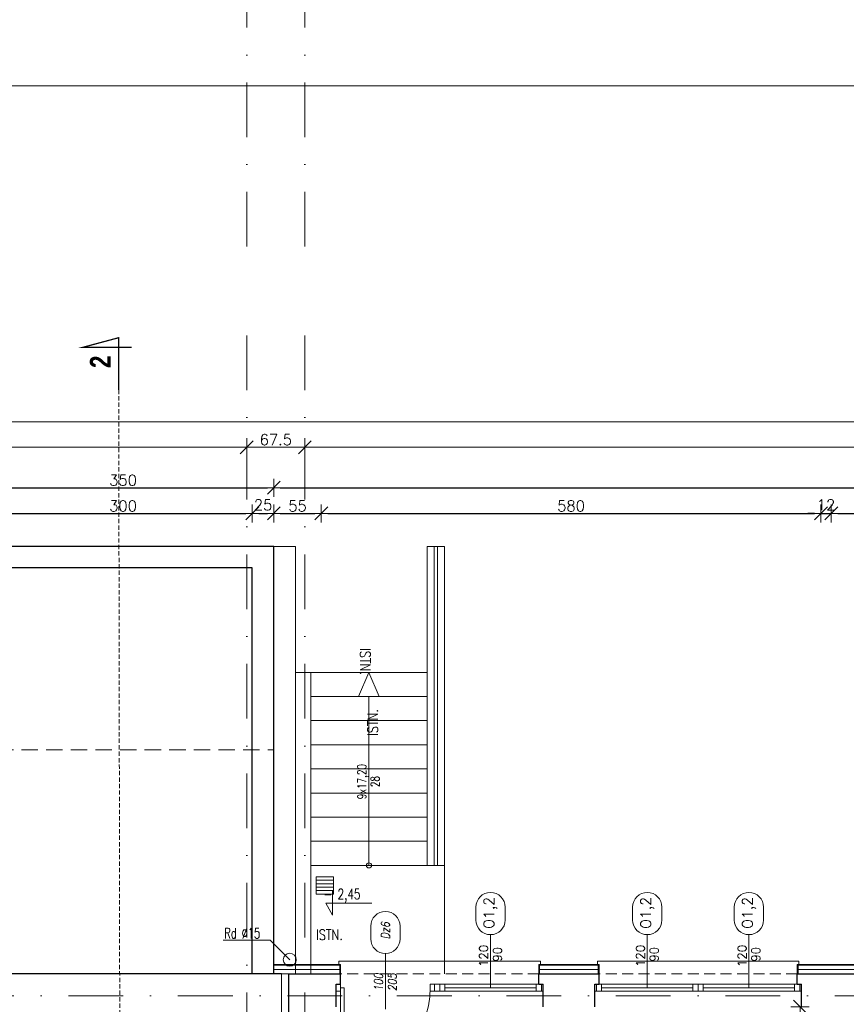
# Model space of a CAD drawing. Header units: millimetres. Extents: x 23192 to 177760, y -399809 to -79279.
# Tile 86 of 256: x 49854 to 50813, y -194349 to -193206. Entities that reach past the tile are written whole.
import ezdxf
from ezdxf.enums import TextEntityAlignment as Align

# ---------------------------------------------------------------- set-up
doc = ezdxf.new("R2010")
doc.units = ezdxf.units.MM
for name, pattern in [('CARKOVANA', [7.5, 5, -2.5]), ('DASHDOT', [25.4, 12.7, -6.35, 0, -6.35]), ('HIDDEN', [9.525, 6.35, -3.175])]:
    doc.linetypes.add(name, pattern=pattern)
doc.layers.get('0').update_dxf_attribs({"lineweight": 0})
for name, color, linetype, lineweight in [('!! 0_ Istn-okna', 6, 'Continuous', 13), ('!! 0_ Istn-sciany', 3, 'Continuous', 30), ('!! 0_ Istn-widok', 1, 'Continuous', 15), ('!! 0_ Opis', 8, 'Continuous', 13), ('!! 0_Istn-cienka', 4, 'Continuous', 9), ('!! 0_Istn-drzwi', 1, 'Continuous', 13), ('!! 0_Opis_okna', 8, 'Continuous', 15), ('!! 0_Osie', 1, 'DASHDOT', 13), ('!! 0_Widok', 1, 'Continuous', 15), ('!! 1_ tynk zewn  - nowy', 21, 'Continuous', 20), ('!! 2_ remont Ocieplenie', 4, 'ZIGZAG', 5), ('!! 2_drzwi opis', 151, 'Continuous', 9), ('!! wymiary osi', 250, 'Continuous', 9), ('0-osie-liniA', 14, 'DASHDOT', 5)]:
    doc.layers.add(name, color=color, linetype=linetype, lineweight=lineweight)
doc.layers.add('!! 0_ramki', color=66, linetype='Continuous', lineweight=9, plot=False)
doc.layers.add('!! 1_Wyburzenia', color=252, linetype='CARKOVANA', lineweight=13, true_color=0x696969)
doc.styles.add('50', font='ROMANS.shx', dxfattribs={"width": 0.8, "height": 10})
doc.styles.add('ARCHETYP', font='romans.shx', dxfattribs={"height": 15})
doc.styles.add('SIMPLEX', font='simplex.shx', dxfattribs={"width": 0.77})
doc.styles.add('STYLE7', font='ARIALNB.TTF')
doc.styles.add('TXT', font='simplex.shx')
doc.linetypes.add('ZIGZAG', pattern='A,0.00254,-5.08,[131,ltypeshp.shx,S=5.08,R=0,X=-5.08,Y=0],-10.16,[131,ltypeshp.shx,S=5.08,R=180,X=5.08,Y=0],-5.08', length=20.32254)
doc.dimstyles.new('DIM50', dxfattribs={"dimscale": 5, "dimtxt": 2.5, "dimasz": 1.5, "dimexe": 0, "dimexo": 0, "dimgap": 0.5, "dimtad": 1, "dimdec": 4, "dimrnd": 0.5, "dimdsep": 46, "dimtxsty": 'TXT', "dimblk1": 'TICK1', "dimblk2": 'TICK1', "dimsah": 1, "dimcen": 0, "dimse1": 1, "dimse2": 1, "dimclrd": 1, "dimclre": 7, "dimclrt": 9, "dimadec": 0, "dimazin": 0, "dimtfac": 1, "dimtdec": 4, "dimtmove": 2, "dimatfit": 3, "dimldrblk": 'TICK1', "dimfxl": 1, "dimtolj": 1, "dimarcsym": 0})

# ---------------------------------------------------------------- blocks, each defined once
blk = doc.blocks.new('TICK1')
at = {"color": 2}
blk.add_line((-1, -1), (1, 1), dxfattribs=at)
at = {"color": 0}
for p, q in [((0, 0), (-1, 0)), ((0, -1.4), (0, 1.4))]:
    blk.add_line(p, q, dxfattribs=at)
blk = doc.blocks.new('*D3757')
at = {"layer": '!! wymiary osi', "color": 1, "lineweight": -2, "transparency": 16777216}
blk.add_line((48925.2, -193735.9), (54984.2, -193735.9), dxfattribs=at)
at = {"layer": 'DEFPOINTS', "color": 0, "transparency": 16777216}
for p in [(48917.7, -193635.5), (54991.7, -193635.5), (54991.7, -193735.9)]:
    blk.add_point(p, dxfattribs=at)
at = {"layer": '!! wymiary osi', "color": 1, "lineweight": -2, "transparency": 16777216, "xscale": 7.5, "yscale": 7.5, "zscale": 7.5, "rotation": 180}
blk.add_blockref('TICK1', (48917.7, -193735.9), dxfattribs=at)
at = {"layer": '!! wymiary osi', "color": 1, "lineweight": -2, "transparency": 16777216, "xscale": 7.5, "yscale": 7.5, "zscale": 7.5}
blk.add_blockref('TICK1', (54991.7, -193735.9), dxfattribs=at)
at = {"layer": '!! wymiary osi', "color": 9, "transparency": 16777216, "insert": (51954.7, -193727.1), "char_height": 12.5, "attachment_point": 5, "style": 'TXT'}
blk.add_mtext('\\A1;6074', dxfattribs=at)
blk = doc.blocks.new('*D3758')
at = {"layer": '!! wymiary osi', "color": 1, "lineweight": -2, "transparency": 16777216}
blk.add_line((48925.2, -193765.3), (50109.7, -193765.3), dxfattribs=at)
at = {"layer": 'DEFPOINTS', "color": 0, "transparency": 16777216}
for p in [(48917.7, -193721.9), (50117.2, -193721.9), (50117.2, -193765.3)]:
    blk.add_point(p, dxfattribs=at)
at = {"layer": '!! wymiary osi', "color": 1, "lineweight": -2, "transparency": 16777216, "xscale": 7.5, "yscale": 7.5, "zscale": 7.5, "rotation": 180}
blk.add_blockref('TICK1', (48917.7, -193765.3), dxfattribs=at)
at = {"layer": '!! wymiary osi', "color": 1, "lineweight": -2, "transparency": 16777216, "xscale": 7.5, "yscale": 7.5, "zscale": 7.5}
blk.add_blockref('TICK1', (50117.2, -193765.3), dxfattribs=at)
at = {"layer": '!! wymiary osi', "color": 9, "transparency": 16777216, "insert": (49517.5, -193756.5), "char_height": 12.5, "attachment_point": 5, "style": 'TXT'}
blk.add_mtext('\\A1;1199.5', dxfattribs=at)
blk = doc.blocks.new('*D3759')
at = {"layer": '!! wymiary osi', "color": 1, "lineweight": -2, "transparency": 16777216}
blk.add_line((50124.7, -193765.3), (50177.2, -193765.3), dxfattribs=at)
at = {"layer": 'DEFPOINTS', "color": 0, "transparency": 16777216}
for p in [(50117.2, -193721.9), (50184.7, -193765.3), (50184.7, -193765.3)]:
    blk.add_point(p, dxfattribs=at)
at = {"layer": '!! wymiary osi', "color": 1, "lineweight": -2, "transparency": 16777216, "xscale": 7.5, "yscale": 7.5, "zscale": 7.5, "rotation": 180}
blk.add_blockref('TICK1', (50117.2, -193765.3), dxfattribs=at)
at = {"layer": '!! wymiary osi', "color": 1, "lineweight": -2, "transparency": 16777216, "xscale": 7.5, "yscale": 7.5, "zscale": 7.5}
blk.add_blockref('TICK1', (50184.7, -193765.3), dxfattribs=at)
at = {"layer": '!! wymiary osi', "color": 9, "transparency": 16777216, "insert": (50151, -193756.5), "char_height": 12.5, "attachment_point": 5, "style": 'TXT'}
blk.add_mtext('\\A1;67.5', dxfattribs=at)
blk = doc.blocks.new('*D3760')
at = {"layer": '!! wymiary osi', "color": 1, "lineweight": -2, "transparency": 16777216}
blk.add_line((50192.2, -193765.3), (51984.7, -193765.3), dxfattribs=at)
at = {"layer": 'DEFPOINTS', "color": 0, "transparency": 16777216}
for p in [(50184.7, -193765.3), (51992.2, -193765.3), (51992.2, -193765.3)]:
    blk.add_point(p, dxfattribs=at)
at = {"layer": '!! wymiary osi', "color": 1, "lineweight": -2, "transparency": 16777216, "xscale": 7.5, "yscale": 7.5, "zscale": 7.5, "rotation": 180}
blk.add_blockref('TICK1', (50184.7, -193765.3), dxfattribs=at)
at = {"layer": '!! wymiary osi', "color": 1, "lineweight": -2, "transparency": 16777216, "xscale": 7.5, "yscale": 7.5, "zscale": 7.5}
blk.add_blockref('TICK1', (51992.2, -193765.3), dxfattribs=at)
at = {"layer": '!! wymiary osi', "color": 9, "transparency": 16777216, "insert": (51088.5, -193756.5), "char_height": 12.5, "attachment_point": 5, "style": 'TXT'}
blk.add_mtext('\\A1;1807.5', dxfattribs=at)
blk = doc.blocks.new('BLOK OSIE A-B PN')
at = {"layer": '0-osie-liniA', "ltscale": 5}
for points in [[(50117.2, -182063), (50117.2, -184306.7)], [(50184.7, -182063), (50184.7, -184306.7)]]:
    blk.add_lwpolyline(points, dxfattribs=at)
blk = doc.blocks.new('1_ok-opis')
blk.add_line((0, 111.6), (0, 50))
for points in [[(-17, 128.6), (-17, 143.6)], [(17, 128.6), (17, 143.6)]]:
    blk.add_lwpolyline(points)
for centre, start, end in [((0, 143.6), 0, 180), ((0, 128.6), 180, 0)]:
    blk.add_arc(centre, 17, start, end)
at = {"style": 'ARCHETYP'}
for tag, height, rotation, p in [('NR', 12, 90, (0, 136.9)), ('NR', 12, 270, (0, 136.9)), ('SZEROKOŚĆ', 10, 90, (-8, 78.3)), ('WYSOKOŚĆ', 10, 270, (-8, 78.3)), ('WYSOKOŚĆ', 10, 90, (8, 78.3)), ('SZEROKOŚĆ', 10, 270, (8, 78.3))]:
    blk.add_attdef(tag, text='', height=height, rotation=rotation, dxfattribs=at).set_placement(p, align=Align.MIDDLE)
blk = doc.blocks.new('*D2239')
at = {"layer": '!! wymiary osi', "color": 1, "lineweight": -2, "transparency": 16777216}
blk.add_line((49806.2, -193749.3), (50141.2, -193749.3), dxfattribs=at)
at = {"layer": 'DEFPOINTS', "color": 0, "transparency": 16777216}
for p in [(50148.7, -193749.3), (50148.7, -193792.4), (49798.7, -194277.6)]:
    blk.add_point(p, dxfattribs=at)
at = {"layer": '!! wymiary osi', "color": 1, "lineweight": -2, "transparency": 16777216, "xscale": 7.5, "yscale": 7.5, "zscale": 7.5, "rotation": 180}
blk.add_blockref('TICK1', (49798.7, -193749.3), dxfattribs=at)
at = {"layer": '!! wymiary osi', "color": 1, "lineweight": -2, "transparency": 16777216, "xscale": 7.5, "yscale": 7.5, "zscale": 7.5}
blk.add_blockref('TICK1', (50148.7, -193749.3), dxfattribs=at)
at = {"layer": '!! wymiary osi', "color": 9, "transparency": 16777216, "insert": (49973.7, -193740.6), "char_height": 12.5, "attachment_point": 5, "style": 'TXT'}
blk.add_mtext('\\A1;350', dxfattribs=at)
blk = doc.blocks.new('*D2240')
at = {"layer": '!! wymiary osi', "color": 1, "lineweight": -2, "transparency": 16777216}
blk.add_line((50156.2, -193749.3), (51647.2, -193749.3), dxfattribs=at)
at = {"layer": 'DEFPOINTS', "color": 0, "transparency": 16777216}
for p in [(51654.7, -193749.3), (50148.7, -193792.4), (51654.7, -193904.6)]:
    blk.add_point(p, dxfattribs=at)
at = {"layer": '!! wymiary osi', "color": 1, "lineweight": -2, "transparency": 16777216, "xscale": 7.5, "yscale": 7.5, "zscale": 7.5, "rotation": 180}
blk.add_blockref('TICK1', (50148.7, -193749.3), dxfattribs=at)
at = {"layer": '!! wymiary osi', "color": 1, "lineweight": -2, "transparency": 16777216, "xscale": 7.5, "yscale": 7.5, "zscale": 7.5}
blk.add_blockref('TICK1', (51654.7, -193749.3), dxfattribs=at)
at = {"layer": '!! wymiary osi', "color": 9, "transparency": 16777216, "insert": (50901.7, -193740.6), "char_height": 12.5, "attachment_point": 5, "style": 'TXT'}
blk.add_mtext('\\A1;1506', dxfattribs=at)
blk = doc.blocks.new('*D2251')
at = {"layer": '!! wymiary osi', "color": 1, "lineweight": -2, "transparency": 16777216}
blk.add_line((49831.2, -193779.1), (50116.2, -193779.1), dxfattribs=at)
at = {"layer": 'DEFPOINTS', "color": 0, "transparency": 16777216}
for p in [(50123.7, -193779.1), (49823.7, -193817.4), (50123.7, -193817.4)]:
    blk.add_point(p, dxfattribs=at)
at = {"layer": '!! wymiary osi', "color": 1, "lineweight": -2, "transparency": 16777216, "xscale": 7.5, "yscale": 7.5, "zscale": 7.5, "rotation": 180}
blk.add_blockref('TICK1', (49823.7, -193779.1), dxfattribs=at)
at = {"layer": '!! wymiary osi', "color": 1, "lineweight": -2, "transparency": 16777216, "xscale": 7.5, "yscale": 7.5, "zscale": 7.5}
blk.add_blockref('TICK1', (50123.7, -193779.1), dxfattribs=at)
at = {"layer": '!! wymiary osi', "color": 9, "transparency": 16777216, "insert": (49973.7, -193770.4), "char_height": 12.5, "attachment_point": 5, "style": 'TXT'}
blk.add_mtext('\\A1;300', dxfattribs=at)
blk = doc.blocks.new('*D2252')
at = {"layer": '!! wymiary osi', "color": 1, "lineweight": -2, "transparency": 16777216}
blk.add_line((50131.2, -193779.1), (50141.2, -193779.1), dxfattribs=at)
at = {"layer": 'DEFPOINTS', "color": 0, "transparency": 16777216}
for p in [(50148.7, -193779.1), (50123.7, -193817.4), (50148.7, -193817.4)]:
    blk.add_point(p, dxfattribs=at)
at = {"layer": '!! wymiary osi', "color": 1, "lineweight": -2, "transparency": 16777216, "xscale": 7.5, "yscale": 7.5, "zscale": 7.5, "rotation": 180}
blk.add_blockref('TICK1', (50123.7, -193779.1), dxfattribs=at)
at = {"layer": '!! wymiary osi', "color": 1, "lineweight": -2, "transparency": 16777216, "xscale": 7.5, "yscale": 7.5, "zscale": 7.5}
blk.add_blockref('TICK1', (50148.7, -193779.1), dxfattribs=at)
at = {"layer": '!! wymiary osi', "color": 9, "transparency": 16777216, "insert": (50136.2, -193769.1), "char_height": 12.5, "attachment_point": 5, "style": 'TXT'}
blk.add_mtext('\\A1;25', dxfattribs=at)
blk = doc.blocks.new('*D2253')
at = {"layer": '!! wymiary osi', "color": 1, "lineweight": -2, "transparency": 16777216}
blk.add_line((50156.2, -193779.1), (50196.2, -193779.1), dxfattribs=at)
at = {"layer": 'DEFPOINTS', "color": 0, "transparency": 16777216}
for p in [(50203.7, -193779.1), (50148.7, -193817.4), (50203.7, -194326.6)]:
    blk.add_point(p, dxfattribs=at)
at = {"layer": '!! wymiary osi', "color": 1, "lineweight": -2, "transparency": 16777216, "xscale": 7.5, "yscale": 7.5, "zscale": 7.5, "rotation": 180}
blk.add_blockref('TICK1', (50148.7, -193779.1), dxfattribs=at)
at = {"layer": '!! wymiary osi', "color": 1, "lineweight": -2, "transparency": 16777216, "xscale": 7.5, "yscale": 7.5, "zscale": 7.5}
blk.add_blockref('TICK1', (50203.7, -193779.1), dxfattribs=at)
at = {"layer": '!! wymiary osi', "color": 9, "transparency": 16777216, "insert": (50176.2, -193770.4), "char_height": 12.5, "attachment_point": 5, "style": 'TXT'}
blk.add_mtext('\\A1;55', dxfattribs=at)
blk = doc.blocks.new('*D2254')
at = {"layer": '!! wymiary osi', "color": 1, "lineweight": -2, "transparency": 16777216}
blk.add_line((50211.2, -193779.1), (50776.2, -193779.1), dxfattribs=at)
at = {"layer": 'DEFPOINTS', "color": 0, "transparency": 16777216}
for p in [(50783.7, -193779.1), (50203.7, -194326.6), (50783.7, -194326.6)]:
    blk.add_point(p, dxfattribs=at)
at = {"layer": '!! wymiary osi', "color": 1, "lineweight": -2, "transparency": 16777216, "xscale": 7.5, "yscale": 7.5, "zscale": 7.5, "rotation": 180}
blk.add_blockref('TICK1', (50203.7, -193779.1), dxfattribs=at)
at = {"layer": '!! wymiary osi', "color": 1, "lineweight": -2, "transparency": 16777216, "xscale": 7.5, "yscale": 7.5, "zscale": 7.5}
blk.add_blockref('TICK1', (50783.7, -193779.1), dxfattribs=at)
at = {"layer": '!! wymiary osi', "color": 9, "transparency": 16777216, "insert": (50493.7, -193770.4), "char_height": 12.5, "attachment_point": 5, "style": 'TXT'}
blk.add_mtext('\\A1;580', dxfattribs=at)
blk = doc.blocks.new('*D2255')
at = {"layer": '!! wymiary osi', "color": 1, "lineweight": -2, "transparency": 16777216}
for p, q in [((50776.2, -193779.1), (50768.7, -193779.1)), ((50783.7, -193779.1), (50795.7, -193779.1)), ((50803.2, -193779.1), (50810.7, -193779.1))]:
    blk.add_line(p, q, dxfattribs=at)
at = {"layer": 'DEFPOINTS', "color": 0, "transparency": 16777216}
for p in [(50795.7, -193779.1), (50783.7, -194326.6), (50795.7, -194326.6)]:
    blk.add_point(p, dxfattribs=at)
at = {"layer": '!! wymiary osi', "color": 1, "lineweight": -2, "transparency": 16777216, "xscale": 7.5, "yscale": 7.5, "zscale": 7.5}
blk.add_blockref('TICK1', (50783.7, -193779.1), dxfattribs=at)
at = {"layer": '!! wymiary osi', "color": 1, "lineweight": -2, "transparency": 16777216, "xscale": 7.5, "yscale": 7.5, "zscale": 7.5, "rotation": 180}
blk.add_blockref('TICK1', (50795.7, -193779.1), dxfattribs=at)
at = {"layer": '!! wymiary osi', "color": 9, "transparency": 16777216, "insert": (50789.7, -193769.1), "char_height": 12.5, "attachment_point": 5, "style": 'TXT'}
blk.add_mtext('\\A1;12', dxfattribs=at)
blk = doc.blocks.new('*D2256')
at = {"layer": '!! wymiary osi', "color": 1, "lineweight": -2, "transparency": 16777216}
blk.add_line((50803.2, -193779.1), (51213.7, -193779.1), dxfattribs=at)
at = {"layer": 'DEFPOINTS', "color": 0, "transparency": 16777216}
for p in [(51221.2, -193779.1), (50795.7, -194326.6), (51221.2, -194326.6)]:
    blk.add_point(p, dxfattribs=at)
at = {"layer": '!! wymiary osi', "color": 1, "lineweight": -2, "transparency": 16777216, "xscale": 7.5, "yscale": 7.5, "zscale": 7.5, "rotation": 180}
blk.add_blockref('TICK1', (50795.7, -193779.1), dxfattribs=at)
at = {"layer": '!! wymiary osi', "color": 1, "lineweight": -2, "transparency": 16777216, "xscale": 7.5, "yscale": 7.5, "zscale": 7.5}
blk.add_blockref('TICK1', (51221.2, -193779.1), dxfattribs=at)
at = {"layer": '!! wymiary osi', "color": 9, "transparency": 16777216, "insert": (51008.5, -193770.4), "char_height": 12.5, "attachment_point": 5, "style": 'TXT'}
blk.add_mtext('\\A1;425.5', dxfattribs=at)
blk = doc.blocks.new('*D2381')
at = {"layer": '!! wymiary osi', "color": 1, "lineweight": -2, "transparency": 16777216}
blk.add_line((50759.5, -194359.1), (50759.5, -194617.4), dxfattribs=at)
at = {"layer": 'DEFPOINTS', "color": 0, "transparency": 16777216}
for p in [(50783.7, -194351.6), (50759.5, -194624.9), (50783.7, -194624.9)]:
    blk.add_point(p, dxfattribs=at)
at = {"layer": '!! wymiary osi', "color": 1, "lineweight": -2, "transparency": 16777216, "xscale": 7.5, "yscale": 7.5, "zscale": 7.5}
for p, rotation in [((50759.5, -194351.6), 90), ((50759.5, -194624.9), 270)]:
    blk.add_blockref('TICK1', p, dxfattribs=dict(at, rotation=rotation))
at = {"layer": '!! wymiary osi', "color": 9, "transparency": 16777216, "insert": (50750.7, -194488.3), "char_height": 12.5, "attachment_point": 5, "rotation": 90, "style": 'TXT'}
blk.add_mtext('\\A1;273.5', dxfattribs=at)
blk = doc.blocks.new('oznaczenie przekroi')
at = {"layer": '!! 0_ Opis', "color": 2, "const_width": 1.44}
blk.add_lwpolyline([(86028.2, -193636), (86028.2, -193575.1), (85986.1, -193586.4), (86043.4, -193586.4)], dxfattribs=at)
blk.add_lwpolyline([(86028.2, -193636), (86028.2, -193575.1), (85986.1, -193586.4), (86043.4, -193586.4)], dxfattribs=at)
at = {"layer": '!! 1_Wyburzenia'}
blk.add_lwpolyline([(86031.8, -195890.5), (86028.2, -193636)], dxfattribs=at)
at = {"layer": '!! 0_ Opis', "color": 9, "style": 'STYLE7', "text_generation_flag": 6, "width": 0.95}
blk.add_text('2', height=24, rotation=270, dxfattribs=at).set_placement((86018.8, -193610.3))
blk = doc.blocks.new('BLOK OSI')
at = {"layer": '0-osie-liniA', "ltscale": 5}
for points in [[(50117.21142, -193635.47368), (50117.21142, -195993.9543)], [(50184.71142, -193635.47368), (50184.71142, -195993.9543)], [(48639.33021, -194402.0883), (55424.2848, -194402.0883)]]:
    blk.add_lwpolyline(points, dxfattribs=at)
at = {"layer": '!! wymiary osi'}
dim = blk.add_aligned_dim(p1=(48917.71142, -193635.47368), p2=(54991.71142, -193635.47368), distance=-100.4179, dimstyle='DIM50', dxfattribs=at)
dim.commit()
dim.dimension.update_dxf_attribs({"geometry": '*D3757', "text_midpoint": (51954.71142, -193727.14158)})
for base, p1, p2, picture, middle in [((50117.21142, -193765.29711), (48917.71142, -193721.87385), (50117.21142, -193721.87385), '*D3758', (49517.46142, -193756.54711)), ((50184.71142, -193765.29711), (50117.21142, -193721.87385), (50184.71142, -193765.29711), '*D3759', (50150.96142, -193756.54711)), ((51992.21142, -193765.29711), (50184.71142, -193765.29711), (51992.21142, -193765.29711), '*D3760', (51088.46142, -193756.54711))]:
    dim = blk.add_linear_dim(base=base, p1=p1, p2=p2, dimstyle='DIM50', dxfattribs=at)
    dim.commit()
    dim.dimension.update_dxf_attribs({"geometry": picture, "text_midpoint": middle})

msp = doc.modelspace()

# ---------------------------------------------------------------- linework, layer by layer
at = {"layer": '!! 0_ Istn-okna'}
for points in [[(50335.21802, -194325.5883), (50461.21802, -194325.5883)], [(50521.21802, -194325.5883), (50761.21802, -194325.5883)], [(50335.21802, -194333.5883), (50461.21802, -194333.5883)], [(50347.21802, -194329.5883), (50453.21802, -194329.5883)], [(50521.21802, -194333.5883), (50761.21802, -194333.5883)], [(50529.21802, -194329.5883), (50635.21802, -194329.5883)], [(50647.21802, -194329.5883), (50753.21802, -194329.5883)]]:
    msp.add_lwpolyline(points, dxfattribs=at)
for points in [[(50335.21802, -194325.5883), (50341.21802, -194325.5883), (50341.21802, -194333.5883), (50335.21802, -194333.5883)], [(50341.21802, -194325.5883), (50347.21802, -194325.5883), (50347.21802, -194333.5883), (50341.21802, -194333.5883)], [(50453.21802, -194325.5883), (50459.21802, -194325.5883), (50459.21802, -194333.5883), (50453.21802, -194333.5883)], [(50523.21802, -194325.5883), (50529.21802, -194325.5883), (50529.21802, -194333.5883), (50523.21802, -194333.5883)], [(50635.21802, -194325.5883), (50641.21802, -194325.5883), (50641.21802, -194333.5883), (50635.21802, -194333.5883)], [(50641.21802, -194325.5883), (50647.21802, -194325.5883), (50647.21802, -194333.5883), (50641.21802, -194333.5883)], [(50753.21802, -194325.5883), (50759.21802, -194325.5883), (50759.21802, -194333.5883), (50753.21802, -194333.5883)]]:
    msp.add_lwpolyline(points, close=True, dxfattribs=at)
at = {"layer": '!! 0_ Istn-sciany'}
for points in [[(50148.71142, -194313.5883), (50148.71142, -193817.41105), (49798.71142, -193817.41105), (49798.71142, -194078.5883)], [(50123.71142, -194313.5883), (50123.71142, -193842.41105), (49823.71142, -193842.41105), (49823.71142, -194078.5883)], [(50157.71142, -194313.5883), (49823.71142, -194313.5883)], [(50165.71142, -194313.5883), (50226.21802, -194313.5883)], [(50165.71142, -194313.5883), (50165.71142, -195625.5883)], [(50226.21802, -194325.5883), (50226.21802, -194313.5883)], [(50456.21802, -194313.5883), (50526.21802, -194313.5883)], [(50456.21802, -194325.5883), (50456.21802, -194313.5883)], [(50526.21802, -194325.5883), (50526.21802, -194313.5883)], [(50756.21802, -194313.5883), (50826.21802, -194313.5883)], [(50756.21802, -194325.5883), (50756.21802, -194313.5883)], [(50221.21802, -194325.5883), (50226.21802, -194325.5883)], [(50221.21802, -194351.5883), (50221.21802, -194325.5883)], [(50456.21802, -194325.5883), (50461.21802, -194325.5883)], [(50461.21802, -194351.5883), (50461.21802, -194325.5883)], [(50521.21802, -194325.5883), (50526.21802, -194325.5883)], [(50521.21802, -194351.5883), (50521.21802, -194325.5883)], [(50756.21802, -194325.5883), (50761.21802, -194325.5883)], [(50761.21802, -194351.5883), (50761.21802, -194325.5883)]]:
    msp.add_lwpolyline(points, dxfattribs=at)
at = {"layer": '!! 0_ Istn-widok', "linetype": 'HIDDEN', "ltscale": 3}
for p in [(49798.71142, -194053.5883), (50148.71142, -194313.5883)]:
    msp.add_line(p, (50148.71142, -194053.5883), dxfattribs=at)
at = {"layer": '!! 0_ Istn-widok'}
msp.add_line((50157.71142, -194313.5883), (50157.71142, -194374.5883), dxfattribs=at)
for points in [[(50148.71142, -193817.41105), (50173.71142, -193817.41105), (50173.71142, -194313.5883)], [(50326.61848, -193817.41105), (50326.61848, -194187.5883)], [(50326.61848, -193817.41105), (50346.61848, -193817.41105)], [(50346.61848, -193817.41105), (50346.61848, -194313.5883)], [(50191.61848, -194313.5883), (50191.61848, -193963.5883), (50173.71142, -193963.5883)], [(50326.61848, -193963.5883), (50191.61848, -193963.5883)], [(50326.61848, -193991.5883), (50191.61848, -193991.5883)], [(50259.11848, -194187.5883), (50259.11848, -193991.5883)], [(50326.61848, -194019.5883), (50191.61848, -194019.5883)], [(50326.61848, -194047.5883), (50191.61848, -194047.5883)], [(50326.61848, -194075.5883), (50191.61848, -194075.5883)], [(50326.61848, -194103.5883), (50191.61848, -194103.5883)], [(50326.61848, -194131.5883), (50191.61848, -194131.5883)], [(50326.61848, -194159.5883), (50191.61848, -194159.5883)], [(50346.61848, -194187.5883), (50191.61848, -194187.5883)], [(50458.21802, -194298.5883), (50224.21802, -194298.5883)], [(50224.21802, -194303.5883), (50224.21802, -194298.5883)], [(50458.21802, -194303.5883), (50458.21802, -194298.5883)], [(50758.21802, -194298.5883), (50524.21802, -194298.5883)], [(50524.21802, -194303.5883), (50524.21802, -194298.5883)], [(50758.21802, -194303.5883), (50758.21802, -194298.5883)], [(50157.71142, -194313.5883), (50165.71142, -194313.5883)]]:
    msp.add_lwpolyline(points, dxfattribs=at)
for centre, radius in [((50259.11848, -194187.5883), 3), ((50167.21142, -194297.0883), 7.5)]:
    msp.add_circle(centre, radius, dxfattribs=at)
at = {"layer": '!! 0_ Opis'}
for points in [[(50216.94931, -194217.53003), (50216.94931, -194245.53179)], [(50216.94931, -194245.53179), (50208.86589, -194231.53091)], [(50208.86589, -194231.53091), (50262.3001, -194231.53091)], [(50144.57423, -194274.4511), (50089.68889, -194274.4511)], [(50144.57423, -194274.4511), (50167.21142, -194297.0883)]]:
    msp.add_lwpolyline(points, dxfattribs=at)
at = {"layer": '!! 0_Istn-cienka'}
for points in [[(50334.61848, -194187.5883), (50334.61848, -193817.41105)], [(50338.61848, -194187.5883), (50338.61848, -193817.41105)], [(50217.94912, -194204.84308), (50197.94912, -194204.84308)], [(50217.94912, -194208.84308), (50197.94912, -194208.84308)], [(50217.94912, -194212.84308), (50197.94912, -194212.84308)], [(50217.94912, -194216.84308), (50197.94912, -194216.84308)]]:
    msp.add_lwpolyline(points, dxfattribs=at)
msp.add_lwpolyline([(50197.94912, -194220.84308), (50217.94912, -194220.84308), (50217.94912, -194200.84308), (50197.94912, -194200.84308)], close=True, dxfattribs=at)
at = {"layer": '!! 0_Istn-cienka', "linetype": 'HIDDEN', "ltscale": 2}
for points in [[(50456.21802, -194313.5883), (50226.21802, -194313.5883)], [(50756.21802, -194313.5883), (50526.21802, -194313.5883)]]:
    msp.add_lwpolyline(points, dxfattribs=at)
at = {"layer": '!! 0_Istn-drzwi'}
msp.add_lwpolyline([(50278.21802, -194304.5883), (50278.21802, -194354.5883)], dxfattribs=at)
for points in [[(50226.21802, -194325.5883), (50221.21802, -194325.5883), (50221.21802, -194333.5883), (50226.21802, -194333.5883)], [(50330.21802, -194325.5883), (50335.21802, -194325.5883), (50335.21802, -194333.5883), (50330.21802, -194333.5883)], [(50230.21802, -194433.5883), (50230.21802, -194329.5883), (50226.21802, -194329.5883), (50226.21802, -194433.5883)]]:
    msp.add_lwpolyline(points, close=True, dxfattribs=at)
msp.add_arc((50226.21802, -194329.5883), 104, 269.99999996, 359.99999996, dxfattribs=at)
at = {"layer": '!! 0_ramki'}
msp.add_lwpolyline([(48565.42916, -193282.57641), (52765.42916, -193282.57641), (52765.42916, -196252.57641), (48565.42916, -196252.57641)], close=True, dxfattribs=at)
at = {"layer": '!! 0_Widok'}
for points in [[(50259.11848, -193963.5883), (50247.0935, -193991.5883)], [(50259.11848, -193963.5883), (50271.14347, -193991.5883)]]:
    msp.add_lwpolyline(points, dxfattribs=at)
at = {"layer": '!! 1_ tynk zewn  - nowy'}
for points in [[(50226.21802, -194302.5883), (50148.71142, -194302.5883)], [(50226.21802, -194303.5883), (50148.71142, -194303.5883)], [(50225.21802, -194302.5883), (50225.21802, -194313.5883)], [(50226.21802, -194302.5883), (50226.21802, -194313.5883)], [(50526.21802, -194302.5883), (50456.21802, -194302.5883)], [(50456.21802, -194302.5883), (50456.21802, -194313.5883)], [(50526.21802, -194303.5883), (50456.21802, -194303.5883)], [(50457.21802, -194302.5883), (50457.21802, -194313.5883)], [(50525.21802, -194302.5883), (50525.21802, -194313.5883)], [(50526.21802, -194302.5883), (50526.21802, -194313.5883)], [(50826.21802, -194302.5883), (50756.21802, -194302.5883)], [(50756.21802, -194302.5883), (50756.21802, -194313.5883)], [(50826.21802, -194303.5883), (50756.21802, -194303.5883)], [(50757.21802, -194302.5883), (50757.21802, -194313.5883)]]:
    msp.add_lwpolyline(points, dxfattribs=at)
at = {"layer": '!! 2_ remont Ocieplenie', "linetype": 'ZIGZAG', "ltscale": 0.75}
for points in [[(50226.21802, -194308.5883), (50148.71142, -194308.5883)], [(50526.21802, -194308.5883), (50456.21802, -194308.5883)], [(50826.21802, -194308.5883), (50756.21802, -194308.5883)]]:
    msp.add_lwpolyline(points, dxfattribs=at)

# ---------------------------------------------------------------- block references
at = {"layer": '!! 0_Opis_okna'}
ref = msp.add_blockref('1_ok-opis', (50400.21802, -194379.5883), dxfattribs=at)
ref.add_attrib('WYSOKOŚĆ', '90', dxfattribs={"layer": '0', "height": 10, "rotation": 90, "style": 'ARCHETYP'}).set_placement((50408.21802, -194290.86789), align=Align.MIDDLE)
ref.add_attrib('SZEROKOŚĆ', '120', dxfattribs={"layer": '0', "height": 10, "rotation": 90, "style": 'ARCHETYP'}).set_placement((50392.21802, -194292.64135), align=Align.MIDDLE)
ref.add_attrib('NR', 'O1,2', dxfattribs={"layer": '0', "height": 12, "rotation": 90, "style": 'ARCHETYP'}).set_placement((50400.21802, -194242.68686), align=Align.MIDDLE)
ref = msp.add_blockref('1_ok-opis', (50582.21802, -194379.5883), dxfattribs=at)
ref.add_attrib('WYSOKOŚĆ', '90', dxfattribs={"layer": '0', "height": 10, "rotation": 90, "style": 'ARCHETYP'}).set_placement((50590.21802, -194290.86789), align=Align.MIDDLE)
ref.add_attrib('SZEROKOŚĆ', '120', dxfattribs={"layer": '0', "height": 10, "rotation": 90, "style": 'ARCHETYP'}).set_placement((50574.21802, -194292.64135), align=Align.MIDDLE)
ref.add_attrib('NR', 'O1,2', dxfattribs={"layer": '0', "height": 12, "rotation": 90, "style": 'ARCHETYP'}).set_placement((50582.21802, -194242.68686), align=Align.MIDDLE)
ref = msp.add_blockref('1_ok-opis', (50700.21802, -194379.5883), dxfattribs=at)
ref.add_attrib('WYSOKOŚĆ', '90', dxfattribs={"layer": '0', "height": 10, "rotation": 90, "style": 'ARCHETYP'}).set_placement((50708.21802, -194290.86789), align=Align.MIDDLE)
ref.add_attrib('SZEROKOŚĆ', '120', dxfattribs={"layer": '0', "height": 10, "rotation": 90, "style": 'ARCHETYP'}).set_placement((50692.21802, -194292.64135), align=Align.MIDDLE)
ref.add_attrib('NR', 'O1,2', dxfattribs={"layer": '0', "height": 12, "rotation": 90, "style": 'ARCHETYP'}).set_placement((50700.21802, -194242.68686), align=Align.MIDDLE)
at = {"layer": '!! 0_Osie'}
for name, p in [('BLOK OSIE A-B PN', (0, -9182.23287)), ('BLOK OSI', (0, 63))]:
    msp.add_blockref(name, p, dxfattribs=at)
at = {"layer": '!! 1_Wyburzenia'}
msp.add_blockref('oznaczenie przekroi', (-36059.54271, 0), dxfattribs=at)
at = {"layer": '!! 2_drzwi opis'}
ref = msp.add_blockref('1_ok-opis', (50278.21802, -194401.5883), dxfattribs=dict(at, xscale=-1, rotation=359.9999963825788))
ref.add_attrib('WYSOKOŚĆ', '100', dxfattribs={"layer": '0', "height": 10, "rotation": 89.99999638, "style": '50', "oblique": 10, "width": 0.8}).set_placement((50270.21802, -194323.29745), align=Align.MIDDLE)
ref.add_attrib('SZEROKOŚĆ', '205', dxfattribs={"layer": '0', "height": 10, "rotation": 89.99999638, "style": '50', "oblique": 10, "width": 0.8}).set_placement((50286.21802, -194323.29745), align=Align.MIDDLE)
ref.add_attrib('NR', 'Dz6', dxfattribs={"layer": '0', "height": 10, "rotation": 89.99999638, "style": '50', "oblique": 10, "width": 0.8}).set_placement((50278.21802, -194263.38116), align=Align.MIDDLE)

# ---------------------------------------------------------------- texts
at = {"layer": '!! 0_ Opis', "color": 8, "style": 'ARCHETYP', "width": 0.8}
for rotation, p in [(270, (50248.73414, -193935.18994)), (90, (50269.50283, -194037.48666))]:
    msp.add_text('ISTN.', height=12, rotation=rotation, dxfattribs=at).set_placement(p)
at = {"layer": '!! 0_ Opis'}
for s, height, rotation, style, width, p in [('9x17,20', 10, 90, 'SIMPLEX', 0.75, (50255.80899, -194110.73385)), ('28', 10, 90, 'SIMPLEX', 0.75, (50271.23526, -194096.73135)), ('Rd %%C15', 12, 359.99999996, 'ARCHETYP', 0.7, (50091.17322, -194272.27771))]:
    msp.add_text(s, height=height, rotation=rotation, dxfattribs=dict(at, style=style, width=width)).set_placement(p)
at = {"layer": '!! 0_ Opis', "style": 'SIMPLEX', "width": 0.75}
msp.add_text('- 2,45', height=12, dxfattribs=at).set_placement((50206.26186, -194226.95279))
at = {"layer": '!! 0_ Opis', "color": 8, "style": 'ARCHETYP', "width": 0.8}
msp.add_text('ISTN.', height=12, dxfattribs=at).set_placement((50197.62073, -194274.06337))

# ---------------------------------------------------------------- dimensions: what is measured, and where the dimension line sits
at = {"layer": '!! wymiary osi'}
for base, p1, p2, picture, middle in [((50148.71142, -193749.32362), (49798.71142, -194277.58831), (50148.71142, -193792.41105), '*D2239', (49973.71142, -193740.57362)), ((51654.71142, -193749.32362), (50148.71142, -193792.41105), (51654.71142, -193904.5883), '*D2240', (50901.71142, -193740.57362)), ((50123.71142, -193779.12584), (49823.71142, -193817.41105), (50123.71142, -193817.41105), '*D2251', (49973.71142, -193770.37584)), ((50148.71142, -193779.12584), (50123.71142, -193817.41105), (50148.71142, -193817.41105), '*D2252', (50136.21142, -193769.12584)), ((50203.71142, -193779.12584), (50148.71142, -193817.41105), (50203.71142, -194326.5883), '*D2253', (50176.21142, -193770.37584)), ((50783.71142, -193779.12584), (50203.71142, -194326.5883), (50783.71142, -194326.5883), '*D2254', (50493.71142, -193770.37584)), ((50795.71142, -193779.12584), (50783.71142, -194326.5883), (50795.71142, -194326.5883), '*D2255', (50789.71142, -193769.12584)), ((51221.21802, -193779.12584), (50795.71142, -194326.5883), (51221.21802, -194326.5883), '*D2256', (51008.46472, -193770.37584))]:
    dim = msp.add_linear_dim(base=base, p1=p1, p2=p2, dimstyle='DIM50', dxfattribs=at)
    dim.commit()
    dim.dimension.update_dxf_attribs({"geometry": picture, "text_midpoint": middle})
dim = msp.add_linear_dim(base=(50759.46532, -194624.92261), p1=(50783.71142, -194351.5883), p2=(50783.71142, -194624.92261), angle=90, dimstyle='DIM50', dxfattribs=at)
dim.commit()
dim.dimension.update_dxf_attribs({"geometry": '*D2381', "text_midpoint": (50750.71532, -194488.25546)})

doc.saveas('drawing.dxf')
